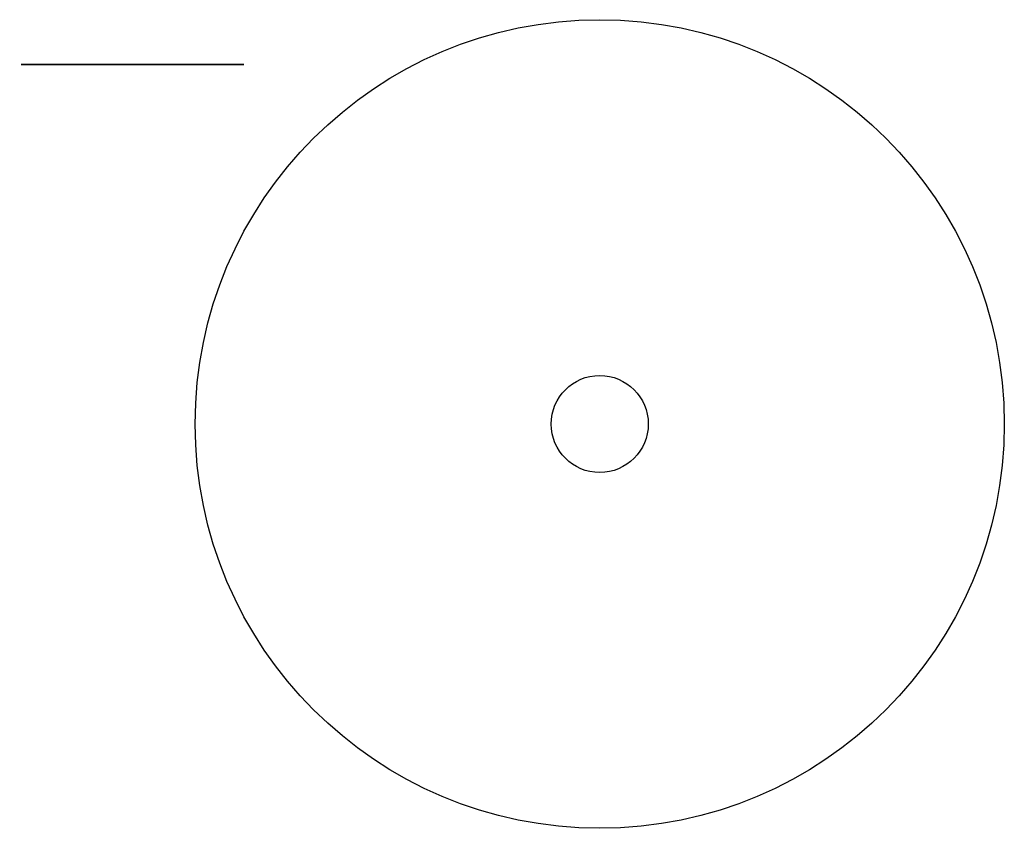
# Model space of a CAD drawing. Header units: millimetres. Extents: x 260 to 869, y -472 to 28.
import ezdxf

# ---------------------------------------------------------------- set-up
doc = ezdxf.new("R2010")
doc.units = ezdxf.units.MM
for name, color, linetype, true_color in [('Radiant 720 v1_Sketch1', 7, 'Continuous', 0x000000), ('Radiant 720 v1_Sketch2', 7, 'Continuous', 0x000000), ('Radiant 720 v1_Sketch3', 7, 'Continuous', 0x000000)]:
    doc.layers.add(name, color=color, linetype=linetype, true_color=true_color)

msp = doc.modelspace()

# ---------------------------------------------------------------- linework, layer by layer
at = {"layer": 'Radiant 720 v1_Sketch1'}
msp.add_circle((618.54, -222.29), 250, dxfattribs=at)
at = {"layer": 'Radiant 720 v1_Sketch2', "extrusion": (0, 1, 0)}
msp.add_lwpolyline([(-398.54, 394, -0.414214), (-378.54, 414), (-349.37, 414, -0.349216), (-300.66, 375.25), (-263.54, 214.5, -0.113936), (-263.54, 169.5), (-300.66, 8.75, -0.349216), (-349.37, -30), (-378.54, -30, -0.414214), (-398.54, -10), (-398.54, 0), (-383.54, 0), (-383.54, 12), (-398.54, 12), (-398.54, 372), (-383.54, 372), (-383.54, 384), (-398.54, 384)], format="xyb", close=True, dxfattribs=at)
at = {"layer": 'Radiant 720 v1_Sketch3'}
for radius in [250, 30]:
    msp.add_circle((618.54, -222.29, 372), radius, dxfattribs=at)

doc.saveas('drawing.dxf')
